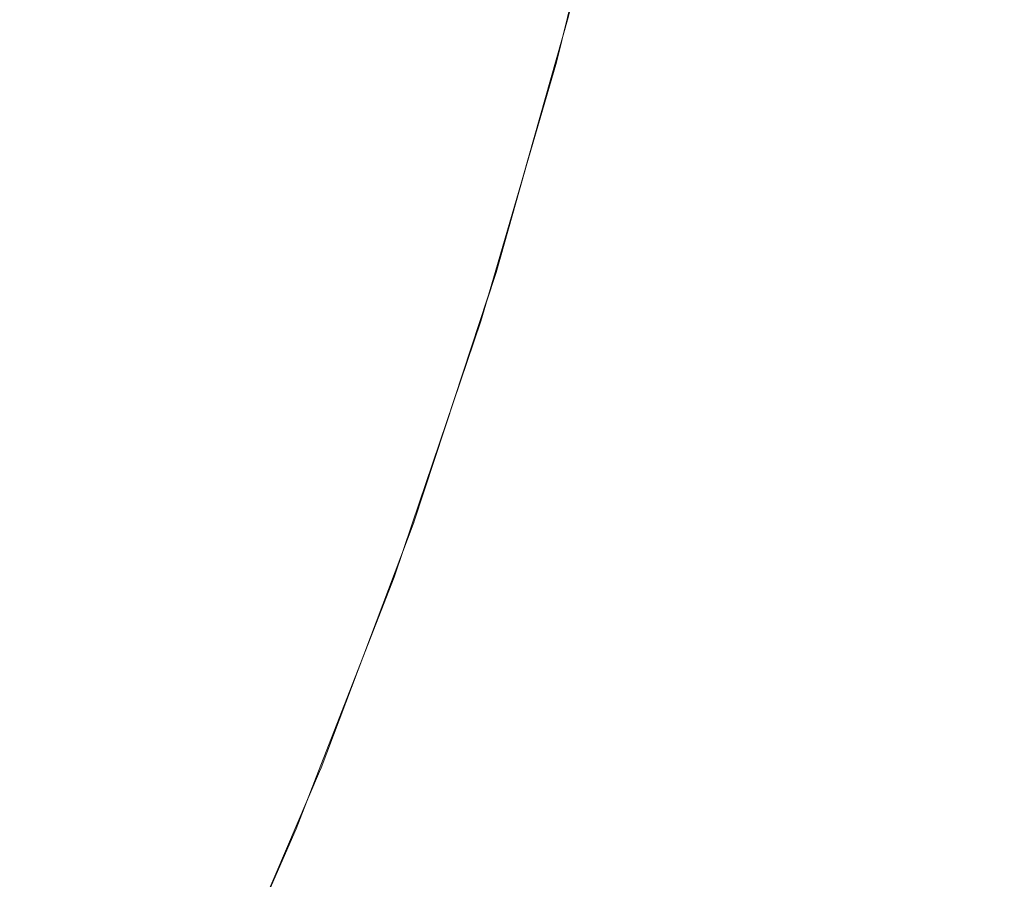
# Model space of a CAD drawing. Header units: centimetres. Extents: x -25.8 to 27.5, y 33.3 to 35.1.
# Tile 254 of 256: x 9.5829 to 9.6147, y 33.7619 to 33.7897. Entities that reach past the tile are written whole.
import ezdxf

# ---------------------------------------------------------------- set-up
doc = ezdxf.new("R2010")
doc.units = ezdxf.units.CM
doc.header["$LTSCALE"] = 2.54
doc.layers.add('Lucido design-1', color=7, linetype='Continuous')

# ---------------------------------------------------------------- blocks, each defined once
blk = doc.blocks.new('Gruppo-6-1')
at = {"color": 7, "linetype": 'Continuous', "lineweight": 9}
for points in [[(-25.69296, 35.040112, 330.586121), (-25.69296, 33.440112, 330.586121), (27.40704, 33.440112, 330.586121), (27.40704, 35.040112, 330.586121)], [(-25.69296, 35.040112, 306.619358), (-25.69296, 33.440112, 306.619358), (27.40704, 33.440112, 306.619358), (27.40704, 35.040112, 306.619358)]]:
    blk.add_3dface(points, dxfattribs=at)
for points, invisible_edges in [([(9.600603, 33.789784, 305.919358), (9.602551, 33.797976, 305.919358), (9.60257, 33.797972, 305.917386), (9.600605, 33.789711, 305.917386)], 14), ([(9.602725, 33.797939, 305.913398), (9.600759, 33.789672, 305.913398), (9.600605, 33.789711, 305.917386), (9.60257, 33.797972, 305.917386)], 15), ([(9.603036, 33.797872, 305.909413), (9.601066, 33.789591, 305.909413), (9.600759, 33.789672, 305.913398), (9.602725, 33.797939, 305.913398)], 15), ([(9.603503, 33.797771, 305.905439), (9.601529, 33.789471, 305.905439), (9.601066, 33.789591, 305.909413), (9.603036, 33.797872, 305.909413)], 15), ([(9.604126, 33.797637, 305.901482), (9.602145, 33.789311, 305.901482), (9.601529, 33.789471, 305.905439), (9.603503, 33.797771, 305.905439)], 15), ([(9.604904, 33.797469, 305.897548), (9.602916, 33.78911, 305.897548), (9.602145, 33.789311, 305.901482), (9.604126, 33.797637, 305.901482)], 15), ([(9.605838, 33.797268, 305.893645), (9.603841, 33.788869, 305.893645), (9.602916, 33.78911, 305.897548), (9.604904, 33.797469, 305.897548)], 15), ([(9.606926, 33.797033, 305.889778), (9.604917, 33.788589, 305.889778), (9.603841, 33.788869, 305.893645), (9.605838, 33.797268, 305.893645)], 15), ([(9.608166, 33.796766, 305.885955), (9.606145, 33.788269, 305.885955), (9.604917, 33.788589, 305.889778), (9.606926, 33.797033, 305.889778)], 15), ([(9.600578, 33.78979, 329.886121), (9.602299, 33.796824, 329.886121), (9.602318, 33.79682, 329.884149), (9.600244, 33.788343, 329.884149)], 14), ([(9.602473, 33.796786, 329.880161), (9.600397, 33.788302, 329.880161), (9.600244, 33.788343, 329.884149), (9.602318, 33.79682, 329.884149)], 15), ([(9.602783, 33.796717, 329.876176), (9.600704, 33.78822, 329.876176), (9.600397, 33.788302, 329.880161), (9.602473, 33.796786, 329.880161)], 15), ([(9.60325, 33.796613, 329.872202), (9.601165, 33.788096, 329.872202), (9.600704, 33.78822, 329.876176), (9.602783, 33.796717, 329.876176)], 15), ([(9.603872, 33.796475, 329.868245), (9.601781, 33.787931, 329.868245), (9.601165, 33.788096, 329.872202), (9.60325, 33.796613, 329.872202)], 15), ([(9.609558, 33.796466, 305.882182), (9.607523, 33.78791, 305.882182), (9.606145, 33.788269, 305.885955), (9.608166, 33.796766, 305.885955)], 15), ([(9.60465, 33.796303, 329.864311), (9.602551, 33.787725, 329.864311), (9.601781, 33.787931, 329.868245), (9.603872, 33.796475, 329.868245)], 15), ([(9.605582, 33.796096, 329.860408), (9.603473, 33.787478, 329.860408), (9.602551, 33.787725, 329.864311), (9.60465, 33.796303, 329.864311)], 15), ([(9.611099, 33.796134, 305.878465), (9.609048, 33.787513, 305.878465), (9.607523, 33.78791, 305.882182), (9.609558, 33.796466, 305.882182)], 15), ([(9.606668, 33.795856, 329.856541), (9.604548, 33.78719, 329.856541), (9.603473, 33.787478, 329.860408), (9.605582, 33.796096, 329.860408)], 15), ([(9.612787, 33.79577, 305.87481), (9.61072, 33.787078, 305.87481), (9.609048, 33.787513, 305.878465), (9.611099, 33.796134, 305.878465)], 15), ([(9.607907, 33.795581, 329.852718), (9.605773, 33.786862, 329.852718), (9.604548, 33.78719, 329.856541), (9.606668, 33.795856, 329.856541)], 15), ([(9.614621, 33.795375, 305.871224), (9.612535, 33.786605, 305.871224), (9.61072, 33.787078, 305.87481), (9.612787, 33.79577, 305.87481)], 15), ([(9.609297, 33.795273, 329.848945), (9.607148, 33.786493, 329.848945), (9.605773, 33.786862, 329.852718), (9.607907, 33.795581, 329.852718)], 15), ([(9.610836, 33.794932, 329.845228), (9.608671, 33.786085, 329.845228), (9.607148, 33.786493, 329.848945), (9.609297, 33.795273, 329.848945)], 15), ([(9.616597, 33.794949, 305.867714), (9.614491, 33.786096, 305.867714), (9.612535, 33.786605, 305.871224), (9.614621, 33.795375, 305.871224)], 15), ([(9.618712, 33.794493, 305.864285), (9.616585, 33.785551, 305.864285), (9.614491, 33.786096, 305.867714), (9.616597, 33.794949, 305.867714)], 15), ([(9.612522, 33.794558, 329.841573), (9.610339, 33.785638, 329.841573), (9.608671, 33.786085, 329.845228), (9.610836, 33.794932, 329.845228)], 15), ([(9.58484, 33.793817, 330.140799), (9.582715, 33.786312, 330.140799), (9.580487, 33.786994, 330.14421), (9.582585, 33.794404, 330.14421)], 15), ([(9.58484, 33.793817, 306.174036), (9.582715, 33.786312, 306.174036), (9.580487, 33.786994, 306.177447), (9.582585, 33.794404, 306.177447)], 15), ([(9.614353, 33.794152, 329.837987), (9.612151, 33.785153, 329.837987), (9.610339, 33.785638, 329.841573), (9.612522, 33.794558, 329.841573)], 15), ([(9.616327, 33.793714, 329.834477), (9.614104, 33.784629, 329.834477), (9.612151, 33.785153, 329.837987), (9.614353, 33.794152, 329.837987)], 15), ([(9.586954, 33.793266, 330.137298), (9.584804, 33.785673, 330.137298), (9.582715, 33.786312, 330.140799), (9.58484, 33.793817, 330.140799)], 15), ([(9.586954, 33.793266, 306.170535), (9.584804, 33.785673, 306.170535), (9.582715, 33.786312, 306.174036), (9.58484, 33.793817, 306.174036)], 15), ([(9.61844, 33.793246, 329.831048), (9.616194, 33.784069, 329.831048), (9.614104, 33.784629, 329.834477), (9.616327, 33.793714, 329.834477)], 15), ([(9.588925, 33.792753, 330.133712), (9.586751, 33.785076, 330.133712), (9.584804, 33.785673, 330.137298), (9.586954, 33.793266, 330.137298)], 15), ([(9.588925, 33.792753, 306.166949), (9.586751, 33.785076, 306.166949), (9.584804, 33.785673, 306.170535), (9.586954, 33.793266, 306.170535)], 15), ([(9.59075, 33.792278, 330.130049), (9.588554, 33.784524, 330.130049), (9.586751, 33.785076, 330.133712), (9.588925, 33.792753, 330.133712)], 15), ([(9.59075, 33.792278, 306.163286), (9.588554, 33.784524, 306.163286), (9.586751, 33.785076, 306.166949), (9.588925, 33.792753, 306.166949)], 15), ([(9.592426, 33.791841, 330.126315), (9.59021, 33.784017, 330.126315), (9.588554, 33.784524, 330.130049), (9.59075, 33.792278, 330.130049)], 15), ([(9.592426, 33.791841, 306.159552), (9.59021, 33.784017, 306.159552), (9.588554, 33.784524, 306.163286), (9.59075, 33.792278, 306.163286)], 15), ([(9.59395, 33.791444, 330.122516), (9.591716, 33.783556, 330.122516), (9.59021, 33.784017, 330.126315), (9.592426, 33.791841, 330.126315)], 15), ([(9.59395, 33.791444, 306.155753), (9.591716, 33.783556, 306.155753), (9.59021, 33.784017, 306.159552), (9.592426, 33.791841, 306.159552)], 15), ([(9.595321, 33.791087, 330.118658), (9.593071, 33.783141, 330.118658), (9.591716, 33.783556, 330.122516), (9.59395, 33.791444, 330.122516)], 15), ([(9.595321, 33.791087, 306.151895), (9.593071, 33.783141, 306.151895), (9.591716, 33.783556, 306.155753), (9.59395, 33.791444, 306.155753)], 15), ([(9.596536, 33.790771, 330.11475), (9.594271, 33.782773, 330.11475), (9.593071, 33.783141, 330.118658), (9.595321, 33.791087, 330.118658)], 15), ([(9.596536, 33.790771, 306.147987), (9.594271, 33.782773, 306.147987), (9.593071, 33.783141, 306.151895), (9.595321, 33.791087, 306.151895)], 15), ([(9.597594, 33.790496, 330.110796), (9.595317, 33.782453, 330.110796), (9.594271, 33.782773, 330.11475), (9.596536, 33.790771, 330.11475)], 15), ([(9.597594, 33.790496, 306.144033), (9.595317, 33.782453, 306.144033), (9.594271, 33.782773, 306.147987), (9.596536, 33.790771, 306.147987)], 15), ([(9.598494, 33.790261, 330.106805), (9.596206, 33.782181, 330.106805), (9.595317, 33.782453, 330.110796), (9.597594, 33.790496, 330.110796)], 15), ([(9.598494, 33.790261, 306.140042), (9.596206, 33.782181, 306.140042), (9.595317, 33.782453, 306.144033), (9.597594, 33.790496, 306.144033)], 15), ([(9.599234, 33.790069, 330.102782), (9.596937, 33.781957, 330.102782), (9.596206, 33.782181, 330.106805), (9.598494, 33.790261, 330.106805)], 15), ([(9.599234, 33.790069, 306.136019), (9.596937, 33.781957, 306.136019), (9.596206, 33.782181, 306.140042), (9.598494, 33.790261, 306.140042)], 15), ([(9.599814, 33.789918, 330.098735), (9.59751, 33.781781, 330.098735), (9.596937, 33.781957, 330.102782), (9.599234, 33.790069, 330.102782)], 15), ([(9.599814, 33.789918, 306.131972), (9.59751, 33.781781, 306.131972), (9.596937, 33.781957, 306.136019), (9.599234, 33.790069, 306.136019)], 15), ([(9.600232, 33.789809, 330.094671), (9.597923, 33.781655, 330.094671), (9.59751, 33.781781, 330.098735), (9.599814, 33.789918, 330.098735)], 15), ([(9.600232, 33.789809, 306.127908), (9.597923, 33.781655, 306.127908), (9.59751, 33.781781, 306.131972), (9.599814, 33.789918, 306.131972)], 15), ([(9.60049, 33.789742, 330.090596), (9.598178, 33.781577, 330.090596), (9.597923, 33.781655, 330.094671), (9.600232, 33.789809, 330.094671)], 15), ([(9.60049, 33.789742, 306.123833), (9.598178, 33.781577, 306.123833), (9.597923, 33.781655, 306.127908), (9.600232, 33.789809, 306.127908)], 15), ([(9.600585, 33.789717, 330.086667), (9.598272, 33.781548, 330.086667), (9.598178, 33.781577, 330.090596), (9.60049, 33.789742, 330.090596)], 15), ([(9.600585, 33.789717, 306.119903), (9.598272, 33.781548, 306.119903), (9.598178, 33.781577, 306.123833), (9.60049, 33.789742, 306.123833)], 15), ([(9.598271, 33.781538, 330.086121), (9.600587, 33.789716, 330.086121), (9.600225, 33.788348, 329.886121)], 10), ([(9.600587, 33.789716, 305.919358), (9.598271, 33.781538, 305.919358), (9.598271, 33.781538, 306.119358), (9.600587, 33.789716, 306.119358)], 10), ([(9.600587, 33.789716, 330.086121), (9.598273, 33.781547, 330.086121), (9.598272, 33.781548, 330.086667), (9.600585, 33.789717, 330.086667)], 14), ([(9.600587, 33.789716, 306.119358), (9.598273, 33.781547, 306.119358), (9.598272, 33.781548, 306.119903), (9.600585, 33.789717, 306.119903)], 14), ([(9.600605, 33.789711, 305.917386), (9.598292, 33.781542, 305.917386), (9.598273, 33.781547, 305.919358), (9.600587, 33.789716, 305.919358)], 11), ([(9.600759, 33.789672, 305.913398), (9.598443, 33.781495, 305.913398), (9.598292, 33.781542, 305.917386), (9.600605, 33.789711, 305.917386)], 15), ([(9.601066, 33.789591, 305.909413), (9.598747, 33.781402, 305.909413), (9.598443, 33.781495, 305.913398), (9.600759, 33.789672, 305.913398)], 15), ([(9.601529, 33.789471, 305.905439), (9.599204, 33.781262, 305.905439), (9.598747, 33.781402, 305.909413), (9.601066, 33.789591, 305.909413)], 15), ([(9.600244, 33.788343, 329.884149), (9.600225, 33.788348, 329.886121), (9.600578, 33.78979, 329.886121)], 9), ([(9.600587, 33.789716, 330.086121), (9.600603, 33.789784, 330.086121), (9.600578, 33.78979, 329.886121), (9.600225, 33.788348, 329.886121)], 10), ([(9.600605, 33.789711, 305.917386), (9.600587, 33.789716, 305.919358), (9.600603, 33.789784, 305.919358)], 9), ([(9.600587, 33.789716, 306.119358), (9.600603, 33.789784, 306.119358), (9.600603, 33.789784, 305.919358), (9.600587, 33.789716, 305.919358)], 10), ([(9.602145, 33.789311, 305.901482), (9.599814, 33.781076, 305.901482), (9.599204, 33.781262, 305.905439), (9.601529, 33.789471, 305.905439)], 15), ([(9.602916, 33.78911, 305.897548), (9.600575, 33.780843, 305.897548), (9.599814, 33.781076, 305.901482), (9.602145, 33.789311, 305.901482)], 15), ([(9.603841, 33.788869, 305.893645), (9.601488, 33.780563, 305.893645), (9.600575, 33.780843, 305.897548), (9.602916, 33.78911, 305.897548)], 15), ([(9.604917, 33.788589, 305.889778), (9.602552, 33.780237, 305.889778), (9.601488, 33.780563, 305.893645), (9.603841, 33.788869, 305.893645)], 15), ([(9.606145, 33.788269, 305.885955), (9.603765, 33.779866, 305.885955), (9.602552, 33.780237, 305.889778), (9.604917, 33.788589, 305.889778)], 15), ([(9.598243, 33.781546, 329.886121), (9.600225, 33.788348, 329.886121), (9.600244, 33.788343, 329.884149), (9.597802, 33.779965, 329.884149)], 14), ([(9.600397, 33.788302, 329.880161), (9.597953, 33.779917, 329.880161), (9.597802, 33.779965, 329.884149), (9.600244, 33.788343, 329.884149)], 15), ([(9.600704, 33.78822, 329.876176), (9.598256, 33.779822, 329.876176), (9.597953, 33.779917, 329.880161), (9.600397, 33.788302, 329.880161)], 15), ([(9.600225, 33.788348, 329.886121), (9.598243, 33.781546, 329.886121), (9.598271, 33.781538, 330.086121)], 10), ([(9.607523, 33.78791, 305.882182), (9.605127, 33.779449, 305.882182), (9.603765, 33.779866, 305.885955), (9.606145, 33.788269, 305.885955)], 15), ([(9.601165, 33.788096, 329.872202), (9.598712, 33.779678, 329.872202), (9.598256, 33.779822, 329.876176), (9.600704, 33.78822, 329.876176)], 15), ([(9.601781, 33.787931, 329.868245), (9.59932, 33.779486, 329.868245), (9.598712, 33.779678, 329.872202), (9.601165, 33.788096, 329.872202)], 15), ([(9.602551, 33.787725, 329.864311), (9.600079, 33.779247, 329.864311), (9.59932, 33.779486, 329.868245), (9.601781, 33.787931, 329.868245)], 15), ([(9.603473, 33.787478, 329.860408), (9.60099, 33.77896, 329.860408), (9.600079, 33.779247, 329.864311), (9.602551, 33.787725, 329.864311)], 15), ([(9.609048, 33.787513, 305.878465), (9.606634, 33.778987, 305.878465), (9.605127, 33.779449, 305.882182), (9.607523, 33.78791, 305.882182)], 15), ([(9.604548, 33.78719, 329.856541), (9.602051, 33.778625, 329.856541), (9.60099, 33.77896, 329.860408), (9.603473, 33.787478, 329.860408)], 15), ([(9.61072, 33.787078, 305.87481), (9.608285, 33.778481, 305.87481), (9.606634, 33.778987, 305.878465), (9.609048, 33.787513, 305.878465)], 15), ([(9.605773, 33.786862, 329.852718), (9.603261, 33.778244, 329.852718), (9.602051, 33.778625, 329.856541), (9.604548, 33.78719, 329.856541)], 15), ([(9.612535, 33.786605, 305.871224), (9.610079, 33.777932, 305.871224), (9.608285, 33.778481, 305.87481), (9.61072, 33.787078, 305.87481)], 15), ([(9.607148, 33.786493, 329.848945), (9.604619, 33.777816, 329.848945), (9.603261, 33.778244, 329.852718), (9.605773, 33.786862, 329.852718)], 15), ([(9.608671, 33.786085, 329.845228), (9.606122, 33.777342, 329.845228), (9.604619, 33.777816, 329.848945), (9.607148, 33.786493, 329.848945)], 15), ([(9.614491, 33.786096, 305.867714), (9.612012, 33.77734, 305.867714), (9.610079, 33.777932, 305.871224), (9.612535, 33.786605, 305.871224)], 15), ([(9.584804, 33.785673, 330.137298), (9.582333, 33.778177, 330.137298), (9.580273, 33.778905, 330.140799), (9.582715, 33.786312, 330.140799)], 15), ([(9.584804, 33.785673, 306.170535), (9.582333, 33.778177, 306.170535), (9.580273, 33.778905, 306.174036), (9.582715, 33.786312, 306.174036)], 15), ([(9.610339, 33.785638, 329.841573), (9.60777, 33.776822, 329.841573), (9.606122, 33.777342, 329.845228), (9.608671, 33.786085, 329.845228)], 15), ([(9.616585, 33.785551, 305.864285), (9.614081, 33.776706, 305.864285), (9.612012, 33.77734, 305.867714), (9.614491, 33.786096, 305.867714)], 15), ([(9.586751, 33.785076, 330.133712), (9.584253, 33.777499, 330.133712), (9.582333, 33.778177, 330.137298), (9.584804, 33.785673, 330.137298)], 15), ([(9.586751, 33.785076, 306.166949), (9.584253, 33.777499, 306.166949), (9.582333, 33.778177, 306.170535), (9.584804, 33.785673, 306.170535)], 15), ([(9.612151, 33.785153, 329.837987), (9.609559, 33.776258, 329.837987), (9.60777, 33.776822, 329.841573), (9.610339, 33.785638, 329.841573)], 15), ([(9.618815, 33.78497, 305.860943), (9.616284, 33.776032, 305.860943), (9.614081, 33.776706, 305.864285), (9.616585, 33.785551, 305.864285)], 15), ([(9.614104, 33.784629, 329.834477), (9.611486, 33.77565, 329.834477), (9.609559, 33.776258, 329.837987), (9.612151, 33.785153, 329.837987)], 15), ([(9.588554, 33.784524, 330.130049), (9.586031, 33.77687, 330.130049), (9.584253, 33.777499, 330.133712), (9.586751, 33.785076, 330.133712)], 15), ([(9.588554, 33.784524, 306.163286), (9.586031, 33.77687, 306.163286), (9.584253, 33.777499, 306.166949), (9.586751, 33.785076, 306.166949)], 15), ([(9.59021, 33.784017, 330.126315), (9.587664, 33.776293, 330.126315), (9.586031, 33.77687, 330.130049), (9.588554, 33.784524, 330.130049)], 15), ([(9.59021, 33.784017, 306.159552), (9.587664, 33.776293, 306.159552), (9.586031, 33.77687, 306.163286), (9.588554, 33.784524, 306.163286)], 15), ([(9.616194, 33.784069, 329.831048), (9.61355, 33.775, 329.831048), (9.611486, 33.77565, 329.834477), (9.614104, 33.784629, 329.834477)], 15), ([(9.591716, 33.783556, 330.122516), (9.589149, 33.775769, 330.122516), (9.587664, 33.776293, 330.126315), (9.59021, 33.784017, 330.126315)], 15), ([(9.591716, 33.783556, 306.155753), (9.589149, 33.775769, 306.155753), (9.587664, 33.776293, 306.159552), (9.59021, 33.784017, 306.159552)], 15), ([(9.618419, 33.783473, 329.827706), (9.615747, 33.774307, 329.827706), (9.61355, 33.775, 329.831048), (9.616194, 33.784069, 329.831048)], 15), ([(9.593071, 33.783141, 330.118658), (9.590485, 33.775297, 330.118658), (9.589149, 33.775769, 330.122516), (9.591716, 33.783556, 330.122516)], 15), ([(9.593071, 33.783141, 306.151895), (9.590485, 33.775297, 306.151895), (9.589149, 33.775769, 306.155753), (9.591716, 33.783556, 306.155753)], 15), ([(9.594271, 33.782773, 330.11475), (9.591669, 33.774878, 330.11475), (9.590485, 33.775297, 330.118658), (9.593071, 33.783141, 330.118658)], 15), ([(9.594271, 33.782773, 306.147987), (9.591669, 33.774878, 306.147987), (9.590485, 33.775297, 306.151895), (9.593071, 33.783141, 306.151895)], 15), ([(9.595317, 33.782453, 330.110796), (9.5927, 33.774514, 330.110796), (9.591669, 33.774878, 330.11475), (9.594271, 33.782773, 330.11475)], 15), ([(9.595317, 33.782453, 306.144033), (9.5927, 33.774514, 306.144033), (9.591669, 33.774878, 306.147987), (9.594271, 33.782773, 306.147987)], 15), ([(9.596206, 33.782181, 330.106805), (9.593577, 33.774204, 330.106805), (9.5927, 33.774514, 330.110796), (9.595317, 33.782453, 330.110796)], 15), ([(9.596206, 33.782181, 306.140042), (9.593577, 33.774204, 306.140042), (9.5927, 33.774514, 306.144033), (9.595317, 33.782453, 306.144033)], 15), ([(9.596937, 33.781957, 330.102782), (9.594298, 33.77395, 330.102782), (9.593577, 33.774204, 330.106805), (9.596206, 33.782181, 330.106805)], 15), ([(9.596937, 33.781957, 306.136019), (9.594298, 33.77395, 306.136019), (9.593577, 33.774204, 306.140042), (9.596206, 33.782181, 306.140042)], 15), ([(9.59751, 33.781781, 330.098735), (9.594862, 33.77375, 330.098735), (9.594298, 33.77395, 330.102782), (9.596937, 33.781957, 330.102782)], 15), ([(9.59751, 33.781781, 306.131972), (9.594862, 33.77375, 306.131972), (9.594298, 33.77395, 306.136019), (9.596937, 33.781957, 306.136019)], 15), ([(9.597923, 33.781655, 330.094671), (9.59527, 33.773606, 330.094671), (9.594862, 33.77375, 330.098735), (9.59751, 33.781781, 330.098735)], 15), ([(9.597923, 33.781655, 306.127908), (9.59527, 33.773606, 306.127908), (9.594862, 33.77375, 306.131972), (9.59751, 33.781781, 306.131972)], 15), ([(9.598178, 33.781577, 330.090596), (9.595521, 33.773517, 330.090596), (9.59527, 33.773606, 330.094671), (9.597923, 33.781655, 330.094671)], 15), ([(9.598178, 33.781577, 306.123833), (9.595521, 33.773517, 306.123833), (9.59527, 33.773606, 306.127908), (9.597923, 33.781655, 306.127908)], 15), ([(9.598272, 33.781548, 330.086667), (9.595614, 33.773485, 330.086667), (9.595521, 33.773517, 330.090596), (9.598178, 33.781577, 330.090596)], 15), ([(9.598272, 33.781548, 306.119903), (9.595614, 33.773485, 306.119903), (9.595521, 33.773517, 306.123833), (9.598178, 33.781577, 306.123833)], 15), ([(9.598273, 33.781547, 330.086121), (9.595615, 33.773484, 330.086121), (9.595614, 33.773485, 330.086667), (9.598272, 33.781548, 330.086667)], 14), ([(9.598273, 33.781547, 306.119358), (9.595615, 33.773484, 306.119358), (9.595614, 33.773485, 306.119903), (9.598272, 33.781548, 306.119903)], 14), ([(9.598292, 33.781542, 305.917386), (9.595634, 33.773478, 305.917386), (9.595615, 33.773484, 305.919358), (9.598273, 33.781547, 305.919358)], 11), ([(9.595615, 33.773484, 330.086121), (9.598271, 33.781538, 330.086121), (9.597783, 33.779971, 329.886121)], 10), ([(9.595615, 33.773484, 306.119358), (9.598271, 33.781538, 306.119358), (9.598271, 33.781538, 305.919358), (9.595615, 33.773484, 305.919358)], 10), ([(9.598443, 33.781495, 305.913398), (9.595783, 33.773425, 305.913398), (9.595634, 33.773478, 305.917386), (9.598292, 33.781542, 305.917386)], 15), ([(9.598747, 33.781402, 305.909413), (9.596083, 33.773319, 305.909413), (9.595783, 33.773425, 305.913398), (9.598443, 33.781495, 305.913398)], 15), ([(9.599204, 33.781262, 305.905439), (9.596533, 33.77316, 305.905439), (9.596083, 33.773319, 305.909413), (9.598747, 33.781402, 305.909413)], 15), ([(9.599814, 33.781076, 305.901482), (9.597134, 33.772947, 305.901482), (9.596533, 33.77316, 305.905439), (9.599204, 33.781262, 305.905439)], 15), ([(9.597802, 33.779965, 329.884149), (9.597783, 33.779971, 329.886121), (9.598243, 33.781546, 329.886121)], 9), ([(9.598271, 33.781538, 330.086121), (9.598243, 33.781546, 329.886121), (9.597783, 33.779971, 329.886121)], 9), ([(9.600575, 33.780843, 305.897548), (9.597885, 33.772682, 305.897548), (9.597134, 33.772947, 305.901482), (9.599814, 33.781076, 305.901482)], 15), ([(9.601488, 33.780563, 305.893645), (9.598786, 33.772364, 305.893645), (9.597885, 33.772682, 305.897548), (9.600575, 33.780843, 305.897548)], 15), ([(9.602552, 33.780237, 305.889778), (9.599835, 33.771993, 305.889778), (9.598786, 33.772364, 305.893645), (9.601488, 33.780563, 305.893645)], 15), ([(9.603765, 33.779866, 305.885955), (9.601031, 33.771571, 305.885955), (9.599835, 33.771993, 305.889778), (9.602552, 33.780237, 305.889778)], 15), ([(9.595561, 33.773423, 329.886121), (9.597783, 33.779971, 329.886121), (9.597802, 33.779965, 329.884149), (9.594997, 33.771701, 329.884149)], 14), ([(9.597953, 33.779917, 329.880161), (9.595146, 33.771647, 329.880161), (9.594997, 33.771701, 329.884149), (9.597802, 33.779965, 329.884149)], 15), ([(9.598256, 33.779822, 329.876176), (9.595444, 33.771538, 329.876176), (9.595146, 33.771647, 329.880161), (9.597953, 33.779917, 329.880161)], 15), ([(9.598712, 33.779678, 329.872202), (9.595893, 33.771375, 329.872202), (9.595444, 33.771538, 329.876176), (9.598256, 33.779822, 329.876176)], 15), ([(9.597783, 33.779971, 329.886121), (9.595561, 33.773423, 329.886121), (9.595589, 33.773413, 330.086121), (9.595615, 33.773484, 330.086121)], 10), ([(9.59932, 33.779486, 329.868245), (9.596492, 33.771157, 329.868245), (9.595893, 33.771375, 329.872202), (9.598712, 33.779678, 329.872202)], 15), ([(9.605127, 33.779449, 305.882182), (9.602373, 33.771096, 305.882182), (9.601031, 33.771571, 305.885955), (9.603765, 33.779866, 305.885955)], 15), ([(9.600079, 33.779247, 329.864311), (9.597241, 33.770885, 329.864311), (9.596492, 33.771157, 329.868245), (9.59932, 33.779486, 329.868245)], 15), ([(9.606634, 33.778987, 305.878465), (9.60386, 33.770571, 305.878465), (9.602373, 33.771096, 305.882182), (9.605127, 33.779449, 305.882182)], 15), ([(9.60099, 33.77896, 329.860408), (9.598138, 33.770558, 329.860408), (9.597241, 33.770885, 329.864311), (9.600079, 33.779247, 329.864311)], 15), ([(9.602051, 33.778625, 329.856541), (9.599184, 33.770177, 329.856541), (9.598138, 33.770558, 329.860408), (9.60099, 33.77896, 329.860408)], 15), ([(9.608285, 33.778481, 305.87481), (9.605488, 33.769996, 305.87481), (9.60386, 33.770571, 305.878465), (9.606634, 33.778987, 305.878465)], 15), ([(9.603261, 33.778244, 329.852718), (9.600376, 33.769743, 329.852718), (9.599184, 33.770177, 329.856541), (9.602051, 33.778625, 329.856541)], 15), ([(9.610079, 33.777932, 305.871224), (9.607257, 33.769371, 305.871224), (9.605488, 33.769996, 305.87481), (9.608285, 33.778481, 305.87481)], 15), ([(9.584253, 33.777499, 330.133712), (9.581436, 33.770034, 330.133712), (9.579546, 33.770793, 330.137298), (9.582333, 33.778177, 330.137298)], 15), ([(9.584253, 33.777499, 306.166949), (9.581436, 33.770034, 306.166949), (9.579546, 33.770793, 306.170535), (9.582333, 33.778177, 306.170535)], 15), ([(9.604619, 33.777816, 329.848945), (9.601714, 33.769257, 329.848945), (9.600376, 33.769743, 329.852718), (9.603261, 33.778244, 329.852718)], 15), ([(9.606122, 33.777342, 329.845228), (9.603195, 33.768717, 329.845228), (9.601714, 33.769257, 329.848945), (9.604619, 33.777816, 329.848945)], 15), ([(9.612012, 33.77734, 305.867714), (9.609163, 33.768698, 305.867714), (9.607257, 33.769371, 305.871224), (9.610079, 33.777932, 305.871224)], 15), ([(9.586031, 33.77687, 330.130049), (9.583186, 33.769331, 330.130049), (9.581436, 33.770034, 330.133712), (9.584253, 33.777499, 330.133712)], 15), ([(9.586031, 33.77687, 306.163286), (9.583186, 33.769331, 306.163286), (9.581436, 33.770034, 306.166949), (9.584253, 33.777499, 306.166949)], 15), ([(9.60777, 33.776822, 329.841573), (9.604818, 33.768127, 329.841573), (9.603195, 33.768717, 329.845228), (9.606122, 33.777342, 329.845228)], 15), ([(9.614081, 33.776706, 305.864285), (9.611203, 33.767977, 305.864285), (9.609163, 33.768698, 305.867714), (9.612012, 33.77734, 305.867714)], 15), ([(9.587664, 33.776293, 330.126315), (9.584793, 33.768685, 330.126315), (9.583186, 33.769331, 330.130049), (9.586031, 33.77687, 330.130049)], 15), ([(9.587664, 33.776293, 306.159552), (9.584793, 33.768685, 306.159552), (9.583186, 33.769331, 306.163286), (9.586031, 33.77687, 306.163286)], 15), ([(9.609559, 33.776258, 329.837987), (9.606581, 33.767485, 329.837987), (9.604818, 33.768127, 329.841573), (9.60777, 33.776822, 329.841573)], 15), ([(9.616284, 33.776032, 305.860943), (9.613375, 33.767209, 305.860943), (9.611203, 33.767977, 305.864285), (9.614081, 33.776706, 305.864285)], 15), ([(9.589149, 33.775769, 330.122516), (9.586254, 33.768098, 330.122516), (9.584793, 33.768685, 330.126315), (9.587664, 33.776293, 330.126315)], 15), ([(9.589149, 33.775769, 306.155753), (9.586254, 33.768098, 306.155753), (9.584793, 33.768685, 306.159552), (9.587664, 33.776293, 306.159552)], 15), ([(9.611486, 33.77565, 329.834477), (9.60848, 33.766794, 329.834477), (9.606581, 33.767485, 329.837987), (9.609559, 33.776258, 329.837987)], 15), ([(9.618652, 33.775306, 305.857646), (9.615711, 33.766384, 305.857646), (9.613375, 33.767209, 305.860943), (9.616284, 33.776032, 305.860943)], 15), ([(9.590485, 33.775297, 330.118658), (9.587569, 33.76757, 330.118658), (9.586254, 33.768098, 330.122516), (9.589149, 33.775769, 330.122516)], 15), ([(9.590485, 33.775297, 306.151895), (9.587569, 33.76757, 306.151895), (9.586254, 33.768098, 306.155753), (9.589149, 33.775769, 306.155753)], 15), ([(9.61355, 33.775, 329.831048), (9.610514, 33.766054, 329.831048), (9.60848, 33.766794, 329.834477), (9.611486, 33.77565, 329.834477)], 15), ([(9.591669, 33.774878, 330.11475), (9.588734, 33.767101, 330.11475), (9.587569, 33.76757, 330.118658), (9.590485, 33.775297, 330.118658)], 15), ([(9.591669, 33.774878, 306.147987), (9.588734, 33.767101, 306.147987), (9.587569, 33.76757, 306.151895), (9.590485, 33.775297, 306.151895)], 15), ([(9.615747, 33.774307, 329.827706), (9.612678, 33.765266, 329.827706), (9.610514, 33.766054, 329.831048), (9.61355, 33.775, 329.831048)], 15), ([(9.5927, 33.774514, 330.110796), (9.589749, 33.766694, 330.110796), (9.588734, 33.767101, 330.11475), (9.591669, 33.774878, 330.11475)], 15), ([(9.5927, 33.774514, 306.144033), (9.589749, 33.766694, 306.144033), (9.588734, 33.767101, 306.147987), (9.591669, 33.774878, 306.147987)], 15), ([(9.593577, 33.774204, 330.106805), (9.590611, 33.766347, 330.106805), (9.589749, 33.766694, 330.110796), (9.5927, 33.774514, 330.110796)], 15), ([(9.593577, 33.774204, 306.140042), (9.590611, 33.766347, 306.140042), (9.589749, 33.766694, 306.144033), (9.5927, 33.774514, 306.144033)], 15), ([(9.61811, 33.773562, 329.824409), (9.615006, 33.764418, 329.824409), (9.612678, 33.765266, 329.827706), (9.615747, 33.774307, 329.827706)], 15), ([(9.594298, 33.77395, 330.102782), (9.591321, 33.766062, 330.102782), (9.590611, 33.766347, 330.106805), (9.593577, 33.774204, 330.106805)], 15), ([(9.594298, 33.77395, 306.136019), (9.591321, 33.766062, 306.136019), (9.590611, 33.766347, 306.140042), (9.593577, 33.774204, 306.140042)], 15), ([(9.594862, 33.77375, 330.098735), (9.591877, 33.765839, 330.098735), (9.591321, 33.766062, 330.102782), (9.594298, 33.77395, 330.102782)], 15), ([(9.594862, 33.77375, 306.131972), (9.591877, 33.765839, 306.131972), (9.591321, 33.766062, 306.136019), (9.594298, 33.77395, 306.136019)], 15), ([(9.59527, 33.773606, 330.094671), (9.592278, 33.765677, 330.094671), (9.591877, 33.765839, 330.098735), (9.594862, 33.77375, 330.098735)], 15), ([(9.59527, 33.773606, 306.127908), (9.592278, 33.765677, 306.127908), (9.591877, 33.765839, 306.131972), (9.594862, 33.77375, 306.131972)], 15), ([(9.595521, 33.773517, 330.090596), (9.592525, 33.765578, 330.090596), (9.592278, 33.765677, 330.094671), (9.59527, 33.773606, 330.094671)], 15), ([(9.595521, 33.773517, 306.123833), (9.592525, 33.765578, 306.123833), (9.592278, 33.765677, 306.127908), (9.59527, 33.773606, 306.127908)], 15), ([(9.595614, 33.773485, 330.086667), (9.592616, 33.765541, 330.086667), (9.592525, 33.765578, 330.090596), (9.595521, 33.773517, 330.090596)], 15), ([(9.595614, 33.773485, 306.119903), (9.592616, 33.765541, 306.119903), (9.592525, 33.765578, 306.123833), (9.595521, 33.773517, 306.123833)], 15), ([(9.595589, 33.773413, 330.086121), (9.592618, 33.765541, 330.086121), (9.592616, 33.765541, 330.086667), (9.595614, 33.773485, 330.086667)], 14), ([(9.595589, 33.773413, 306.119358), (9.592618, 33.765541, 306.119358), (9.592616, 33.765541, 306.119903), (9.595614, 33.773485, 306.119903)], 14), ([(9.595634, 33.773478, 305.917386), (9.592636, 33.765533, 305.917386), (9.592618, 33.765541, 305.919358), (9.595589, 33.773413, 305.919358)], 11), ([(9.592618, 33.765541, 330.086121), (9.595589, 33.773413, 330.086121), (9.594979, 33.771708, 329.886121)], 10), ([(9.592618, 33.765541, 306.119358), (9.595589, 33.773413, 306.119358), (9.595589, 33.773413, 305.919358), (9.592618, 33.765541, 305.919358)], 10), ([(9.595783, 33.773425, 305.913398), (9.592783, 33.765474, 305.913398), (9.592636, 33.765533, 305.917386), (9.595634, 33.773478, 305.917386)], 15), ([(9.596083, 33.773319, 305.909413), (9.593078, 33.765356, 305.909413), (9.592783, 33.765474, 305.913398), (9.595783, 33.773425, 305.913398)], 15), ([(9.596533, 33.77316, 305.905439), (9.593521, 33.765178, 305.905439), (9.593078, 33.765356, 305.909413), (9.596083, 33.773319, 305.909413)], 15), ([(9.594997, 33.771701, 329.884149), (9.594979, 33.771708, 329.886121), (9.595561, 33.773423, 329.886121)], 9), ([(9.595589, 33.773413, 330.086121), (9.595561, 33.773423, 329.886121), (9.594979, 33.771708, 329.886121)], 9), ([(9.595614, 33.773485, 330.086667), (9.595615, 33.773484, 330.086121), (9.595589, 33.773413, 330.086121)], 9), ([(9.595614, 33.773485, 306.119903), (9.595615, 33.773484, 306.119358), (9.595589, 33.773413, 306.119358)], 9), ([(9.595589, 33.773413, 305.919358), (9.595615, 33.773484, 305.919358), (9.595634, 33.773478, 305.917386)], 10), ([(9.595615, 33.773484, 305.919358), (9.595589, 33.773413, 305.919358), (9.595589, 33.773413, 306.119358), (9.595615, 33.773484, 306.119358)], 10), ([(9.597134, 33.772947, 305.901482), (9.594112, 33.76494, 305.901482), (9.593521, 33.765178, 305.905439), (9.596533, 33.77316, 305.905439)], 15), ([(9.597885, 33.772682, 305.897548), (9.594852, 33.764643, 305.897548), (9.594112, 33.76494, 305.901482), (9.597134, 33.772947, 305.901482)], 15), ([(9.598786, 33.772364, 305.893645), (9.595738, 33.764287, 305.893645), (9.594852, 33.764643, 305.897548), (9.597885, 33.772682, 305.897548)], 15), ([(9.599835, 33.771993, 305.889778), (9.59677, 33.763872, 305.889778), (9.595738, 33.764287, 305.893645), (9.598786, 33.772364, 305.893645)], 15), ([(9.601031, 33.771571, 305.885955), (9.597947, 33.763399, 305.885955), (9.59677, 33.763872, 305.889778), (9.599835, 33.771993, 305.889778)], 15), ([(9.592538, 33.765433, 329.886121), (9.594979, 33.771708, 329.886121), (9.594997, 33.771701, 329.884149), (9.591834, 33.763568, 329.884149)], 14), ([(9.595146, 33.771647, 329.880161), (9.59198, 33.763507, 329.880161), (9.591834, 33.763568, 329.884149), (9.594997, 33.771701, 329.884149)], 15), ([(9.595444, 33.771538, 329.876176), (9.592274, 33.763386, 329.876176), (9.59198, 33.763507, 329.880161), (9.595146, 33.771647, 329.880161)], 15), ([(9.595893, 33.771375, 329.872202), (9.592715, 33.763203, 329.872202), (9.592274, 33.763386, 329.876176), (9.595444, 33.771538, 329.876176)], 15), ([(9.594979, 33.771708, 329.886121), (9.592538, 33.765433, 329.886121), (9.592567, 33.765422, 330.086121), (9.592618, 33.765541, 330.086121)], 10), ([(9.602373, 33.771096, 305.882182), (9.599268, 33.762868, 305.882182), (9.597947, 33.763399, 305.885955), (9.601031, 33.771571, 305.885955)], 15), ([(9.596492, 33.771157, 329.868245), (9.593304, 33.762959, 329.868245), (9.592715, 33.763203, 329.872202), (9.595893, 33.771375, 329.872202)], 15), ([(9.597241, 33.770885, 329.864311), (9.59404, 33.762654, 329.864311), (9.593304, 33.762959, 329.868245), (9.596492, 33.771157, 329.868245)], 15), ([(9.60386, 33.770571, 305.878465), (9.600731, 33.762281, 305.878465), (9.599268, 33.762868, 305.882182), (9.602373, 33.771096, 305.882182)], 15), ([(9.598138, 33.770558, 329.860408), (9.594922, 33.762289, 329.860408), (9.59404, 33.762654, 329.864311), (9.597241, 33.770885, 329.864311)], 15), ([(9.599184, 33.770177, 329.856541), (9.59595, 33.761863, 329.856541), (9.594922, 33.762289, 329.860408), (9.598138, 33.770558, 329.860408)], 15), ([(9.605488, 33.769996, 305.87481), (9.602334, 33.761637, 305.87481), (9.600731, 33.762281, 305.878465), (9.60386, 33.770571, 305.878465)], 15), ([(9.600376, 33.769743, 329.852718), (9.597123, 33.761377, 329.852718), (9.59595, 33.761863, 329.856541), (9.599184, 33.770177, 329.856541)], 15), ([(9.583186, 33.769331, 330.130049), (9.580023, 33.761919, 330.130049), (9.578305, 33.762695, 330.133712), (9.581436, 33.770034, 330.133712)], 15), ([(9.583186, 33.769331, 306.163286), (9.580023, 33.761919, 306.163286), (9.578305, 33.762695, 306.166949), (9.581436, 33.770034, 306.166949)], 15), ([(9.607257, 33.769371, 305.871224), (9.604074, 33.760937, 305.871224), (9.602334, 33.761637, 305.87481), (9.605488, 33.769996, 305.87481)], 15), ([(9.601714, 33.769257, 329.848945), (9.598438, 33.760832, 329.848945), (9.597123, 33.761377, 329.852718), (9.600376, 33.769743, 329.852718)], 15), ([(9.584793, 33.768685, 330.126315), (9.581601, 33.761205, 330.126315), (9.580023, 33.761919, 330.130049), (9.583186, 33.769331, 330.130049)], 15), ([(9.584793, 33.768685, 306.159552), (9.581601, 33.761205, 306.159552), (9.580023, 33.761919, 306.163286), (9.583186, 33.769331, 306.163286)], 15), ([(9.603195, 33.768717, 329.845228), (9.599894, 33.760229, 329.845228), (9.598438, 33.760832, 329.848945), (9.601714, 33.769257, 329.848945)], 15), ([(9.609163, 33.768698, 305.867714), (9.60595, 33.760184, 305.867714), (9.604074, 33.760937, 305.871224), (9.607257, 33.769371, 305.871224)], 15), ([(9.586254, 33.768098, 330.122516), (9.583037, 33.760557, 330.122516), (9.581601, 33.761205, 330.126315), (9.584793, 33.768685, 330.126315)], 15), ([(9.586254, 33.768098, 306.155753), (9.583037, 33.760557, 306.155753), (9.581601, 33.761205, 306.159552), (9.584793, 33.768685, 306.159552)], 15), ([(9.604818, 33.768127, 329.841573), (9.60149, 33.759568, 329.841573), (9.599894, 33.760229, 329.845228), (9.603195, 33.768717, 329.845228)], 15), ([(9.611203, 33.767977, 305.864285), (9.607958, 33.759377, 305.864285), (9.60595, 33.760184, 305.867714), (9.609163, 33.768698, 305.867714)], 15), ([(9.587569, 33.76757, 330.118658), (9.584327, 33.759973, 330.118658), (9.583037, 33.760557, 330.122516), (9.586254, 33.768098, 330.122516)], 15), ([(9.587569, 33.76757, 306.151895), (9.584327, 33.759973, 306.151895), (9.583037, 33.760557, 306.155753), (9.586254, 33.768098, 306.155753)], 15), ([(9.606581, 33.767485, 329.837987), (9.603223, 33.75885, 329.837987), (9.60149, 33.759568, 329.841573), (9.604818, 33.768127, 329.841573)], 15), ([(9.613375, 33.767209, 305.860943), (9.610095, 33.758518, 305.860943), (9.607958, 33.759377, 305.864285), (9.611203, 33.767977, 305.864285)], 15), ([(9.588734, 33.767101, 330.11475), (9.585472, 33.759456, 330.11475), (9.584327, 33.759973, 330.118658), (9.587569, 33.76757, 330.118658)], 15), ([(9.588734, 33.767101, 306.147987), (9.585472, 33.759456, 306.147987), (9.584327, 33.759973, 306.151895), (9.587569, 33.76757, 306.151895)], 15), ([(9.60848, 33.766794, 329.834477), (9.60509, 33.758077, 329.834477), (9.603223, 33.75885, 329.837987), (9.606581, 33.767485, 329.837987)], 15), ([(9.589749, 33.766694, 330.110796), (9.586468, 33.759005, 330.110796), (9.585472, 33.759456, 330.11475), (9.588734, 33.767101, 330.11475)], 15), ([(9.589749, 33.766694, 306.144033), (9.586468, 33.759005, 306.144033), (9.585472, 33.759456, 306.147987), (9.588734, 33.767101, 306.147987)], 15), ([(9.615711, 33.766384, 305.857646), (9.612394, 33.757594, 305.857646), (9.610095, 33.758518, 305.860943), (9.613375, 33.767209, 305.860943)], 15), ([(9.590611, 33.766347, 330.106805), (9.587315, 33.758622, 330.106805), (9.586468, 33.759005, 330.110796), (9.589749, 33.766694, 330.110796)], 15), ([(9.590611, 33.766347, 306.140042), (9.587315, 33.758622, 306.140042), (9.586468, 33.759005, 306.144033), (9.589749, 33.766694, 306.144033)], 15), ([(9.610514, 33.766054, 329.831048), (9.60709, 33.757249, 329.831048), (9.60509, 33.758077, 329.834477), (9.60848, 33.766794, 329.834477)], 15), ([(9.591321, 33.766062, 330.102782), (9.588012, 33.758307, 330.102782), (9.587315, 33.758622, 330.106805), (9.590611, 33.766347, 330.106805)], 15), ([(9.591321, 33.766062, 306.136019), (9.588012, 33.758307, 306.136019), (9.587315, 33.758622, 306.140042), (9.590611, 33.766347, 306.140042)], 15), ([(9.618139, 33.765526, 305.854498), (9.614783, 33.756634, 305.854498), (9.612394, 33.757594, 305.857646), (9.615711, 33.766384, 305.857646)], 15), ([(9.591877, 33.765839, 330.098735), (9.588558, 33.758061, 330.098735), (9.588012, 33.758307, 330.102782), (9.591321, 33.766062, 330.102782)], 15), ([(9.591877, 33.765839, 306.131972), (9.588558, 33.758061, 306.131972), (9.588012, 33.758307, 306.136019), (9.591321, 33.766062, 306.136019)], 15), ([(9.612678, 33.765266, 329.827706), (9.609218, 33.756367, 329.827706), (9.60709, 33.757249, 329.831048), (9.610514, 33.766054, 329.831048)], 15), ([(9.592278, 33.765677, 330.094671), (9.588952, 33.757883, 330.094671), (9.588558, 33.758061, 330.098735), (9.591877, 33.765839, 330.098735)], 15), ([(9.592278, 33.765677, 306.127908), (9.588952, 33.757883, 306.127908), (9.588558, 33.758061, 306.131972), (9.591877, 33.765839, 306.131972)], 15), ([(9.592525, 33.765578, 330.090596), (9.589194, 33.757773, 330.090596), (9.588952, 33.757883, 330.094671), (9.592278, 33.765677, 330.094671)], 15), ([(9.592525, 33.765578, 306.123833), (9.589194, 33.757773, 306.123833), (9.588952, 33.757883, 306.127908), (9.592278, 33.765677, 306.127908)], 15), ([(9.592616, 33.765541, 330.086667), (9.589284, 33.757732, 330.086667), (9.589194, 33.757773, 330.090596), (9.592525, 33.765578, 330.090596)], 15), ([(9.592616, 33.765541, 306.119903), (9.589284, 33.757732, 306.119903), (9.589194, 33.757773, 306.123833), (9.592525, 33.765578, 306.123833)], 15), ([(9.592567, 33.765422, 330.086121), (9.589286, 33.757732, 330.086121), (9.589284, 33.757732, 330.086667), (9.592616, 33.765541, 330.086667)], 14), ([(9.592567, 33.765422, 306.119358), (9.589286, 33.757732, 306.119358), (9.589284, 33.757732, 306.119903), (9.592616, 33.765541, 306.119903)], 14), ([(9.592636, 33.765533, 305.917386), (9.589303, 33.757724, 305.917386), (9.589286, 33.757732, 305.919358), (9.592567, 33.765422, 305.919358)], 11), ([(9.589286, 33.757732, 330.086121), (9.592567, 33.765422, 330.086121), (9.591816, 33.763575, 329.886121)], 10), ([(9.589286, 33.757732, 306.119358), (9.592567, 33.765422, 306.119358), (9.592567, 33.765422, 305.919358), (9.589286, 33.757732, 305.919358)], 10), ([(9.592783, 33.765474, 305.913398), (9.589448, 33.757659, 305.913398), (9.589303, 33.757724, 305.917386), (9.592636, 33.765533, 305.917386)], 15), ([(9.593078, 33.765356, 305.909413), (9.589737, 33.757528, 305.909413), (9.589448, 33.757659, 305.913398), (9.592783, 33.765474, 305.913398)], 15), ([(9.593521, 33.765178, 305.905439), (9.590173, 33.757331, 305.905439), (9.589737, 33.757528, 305.909413), (9.593078, 33.765356, 305.909413)], 15), ([(9.591834, 33.763568, 329.884149), (9.591816, 33.763575, 329.886121), (9.592538, 33.765433, 329.886121)], 9), ([(9.592567, 33.765422, 330.086121), (9.592538, 33.765433, 329.886121), (9.591816, 33.763575, 329.886121)], 9), ([(9.592616, 33.765541, 330.086667), (9.592618, 33.765541, 330.086121), (9.592567, 33.765422, 330.086121)], 9), ([(9.592567, 33.765422, 305.919358), (9.592618, 33.765541, 305.919358), (9.592636, 33.765533, 305.917386)], 10), ([(9.592618, 33.765541, 305.919358), (9.592567, 33.765422, 305.919358), (9.592567, 33.765422, 306.119358), (9.592618, 33.765541, 306.119358)], 10), ([(9.592616, 33.765541, 306.119903), (9.592618, 33.765541, 306.119358), (9.592567, 33.765422, 306.119358)], 9), ([(9.594112, 33.76494, 305.901482), (9.590754, 33.757068, 305.901482), (9.590173, 33.757331, 305.905439), (9.593521, 33.765178, 305.905439)], 15), ([(9.615006, 33.764418, 329.824409), (9.611507, 33.755419, 329.824409), (9.609218, 33.756367, 329.827706), (9.612678, 33.765266, 329.827706)], 15), ([(9.594852, 33.764643, 305.897548), (9.591479, 33.75674, 305.897548), (9.590754, 33.757068, 305.901482), (9.594112, 33.76494, 305.901482)], 15), ([(9.595738, 33.764287, 305.893645), (9.59235, 33.756347, 305.893645), (9.591479, 33.75674, 305.897548), (9.594852, 33.764643, 305.897548)], 15), ([(9.617426, 33.763538, 329.821261), (9.613885, 33.754434, 329.821261), (9.611507, 33.755419, 329.824409), (9.615006, 33.764418, 329.824409)], 15), ([(9.59677, 33.763872, 305.889778), (9.593363, 33.755888, 305.889778), (9.59235, 33.756347, 305.893645), (9.595738, 33.764287, 305.893645)], 15), ([(9.597947, 33.763399, 305.885955), (9.59452, 33.755366, 305.885955), (9.593363, 33.755888, 305.889778), (9.59677, 33.763872, 305.889778)], 15), ([(9.589182, 33.75759, 329.886121), (9.591816, 33.763575, 329.886121), (9.591834, 33.763568, 329.884149), (9.588319, 33.75558, 329.884149)], 14), ([(9.59198, 33.763507, 329.880161), (9.588463, 33.755513, 329.880161), (9.588319, 33.75558, 329.884149), (9.591834, 33.763568, 329.884149)], 15), ([(9.592274, 33.763386, 329.876176), (9.588751, 33.755379, 329.876176), (9.588463, 33.755513, 329.880161), (9.59198, 33.763507, 329.880161)], 15), ([(9.591816, 33.763575, 329.886121), (9.589182, 33.75759, 329.886121), (9.589212, 33.757577, 330.086121), (9.589286, 33.757732, 330.086121)], 10), ([(9.619966, 33.762613, 329.818216), (9.616383, 33.753399, 329.818216), (9.613885, 33.754434, 329.821261), (9.617426, 33.763538, 329.821261)], 15), ([(9.592715, 33.763203, 329.872202), (9.589184, 33.755177, 329.872202), (9.588751, 33.755379, 329.876176), (9.592274, 33.763386, 329.876176)], 15), ([(9.593304, 33.762959, 329.868245), (9.589761, 33.754908, 329.868245), (9.589184, 33.755177, 329.872202), (9.592715, 33.763203, 329.872202)], 15), ([(9.599268, 33.762868, 305.882182), (9.595817, 33.75478, 305.882182), (9.59452, 33.755366, 305.885955), (9.597947, 33.763399, 305.885955)], 15), ([(9.59404, 33.762654, 329.864311), (9.590483, 33.754571, 329.864311), (9.589761, 33.754908, 329.868245), (9.593304, 33.762959, 329.868245)], 15), ([(9.600731, 33.762281, 305.878465), (9.597253, 33.75413, 305.878465), (9.595817, 33.75478, 305.882182), (9.599268, 33.762868, 305.882182)], 15), ([(9.594922, 33.762289, 329.860408), (9.591349, 33.754167, 329.860408), (9.590483, 33.754571, 329.864311), (9.59404, 33.762654, 329.864311)], 15), ([(9.59595, 33.761863, 329.856541), (9.592357, 33.753697, 329.856541), (9.591349, 33.754167, 329.860408), (9.594922, 33.762289, 329.860408)], 15), ([(9.602334, 33.761637, 305.87481), (9.598827, 33.753419, 305.87481), (9.597253, 33.75413, 305.878465), (9.600731, 33.762281, 305.878465)], 15)]:
    blk.add_3dface(points, dxfattribs=dict(at, invisible_edges=invisible_edges))

msp = doc.modelspace()

# ---------------------------------------------------------------- block references
at = {"layer": 'Lucido design-1', "color": 7}
msp.add_blockref('Gruppo-6-1', (0, 0), dxfattribs=at)

doc.saveas('drawing.dxf')
